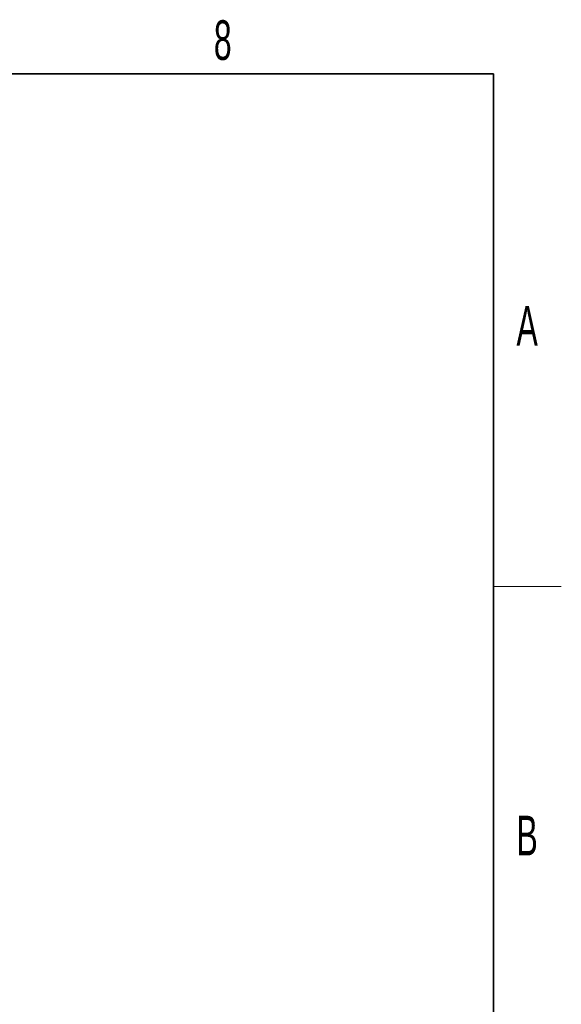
# Paper-space layout 'Blatt2' of a CAD drawing. Header units: millimetres. Extents: x 5 to 418, y 2 to 292.
# Tile 76 of 76: x 366 to 414, y 200 to 287. Entities that reach past the tile are written whole.
import ezdxf

# ---------------------------------------------------------------- set-up
doc = ezdxf.new("R2010")
doc.units = ezdxf.units.MM
doc.layers.add('SLD-0', color=7, linetype='Continuous')
doc.styles.add('SLDTEXTSTYLE0', font='TXT', dxfattribs={"width": 0.605})

psp = doc.layouts.new('Blatt2')

# ---------------------------------------------------------------- linework, layer by layer
at = {"layer": 'SLD-0', "lineweight": 35}
for p, q in [((408, 282.5), (26, 282.5)), ((408, 12), (408, 282.5))]:
    psp.add_line(p, q, dxfattribs=at)
at = {"layer": 'SLD-0', "lineweight": 18}
psp.add_line((408, 237.25), (414, 237.25), dxfattribs=at)

# ---------------------------------------------------------------- texts
at = {"layer": 'SLD-0', "char_height": 3.5, "attachment_point": 2, "style": 'SLDTEXTSTYLE0'}
for s, insert in [('8', (384.103, 287.243)), ('A', (410.982, 262.001)), ('B', (410.982, 217.001))]:
    psp.add_mtext(s, dxfattribs=dict(at, insert=insert))

doc.saveas('drawing.dxf')
